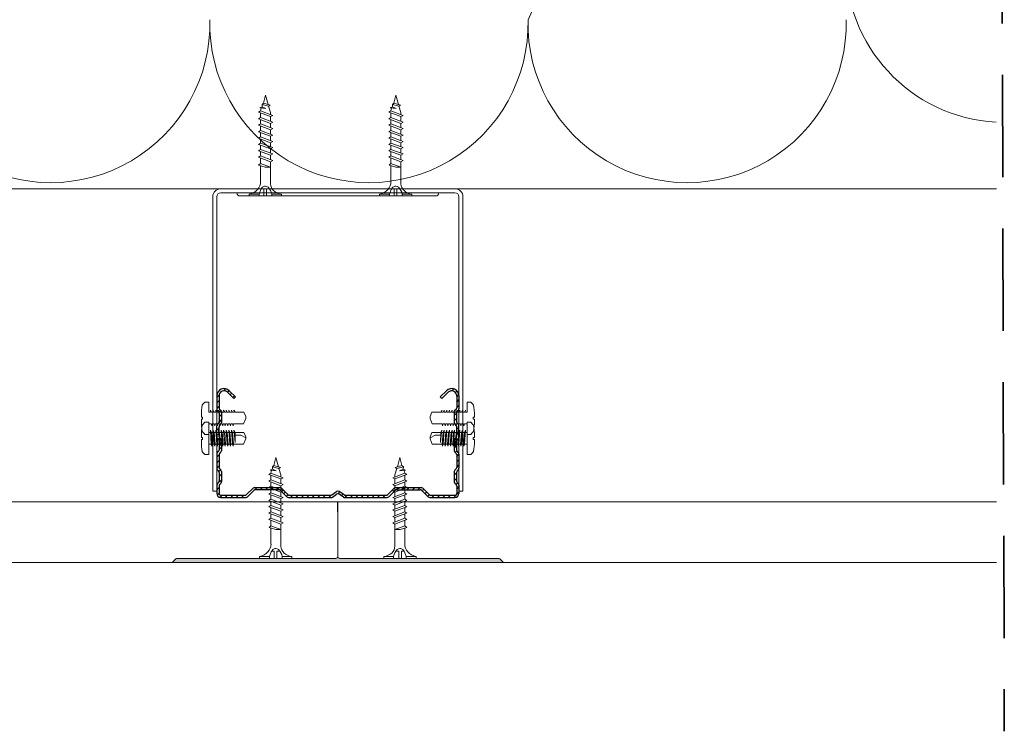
# Model space of a CAD drawing. Header units: millimetres. Extents: x 5545 to 136433, y -146986 to -36607.
# Tile 130 of 159: x 38881 to 38979, y -50593 to -50523. Entities that reach past the tile are written whole.
import ezdxf

# ---------------------------------------------------------------- set-up
doc = ezdxf.new("R2010")
doc.units = ezdxf.units.MM
doc.header["$LTSCALE"] = 8
doc.linetypes.add('ACAD_ISO02W100', pattern=[15, 12, -3])
doc.linetypes.add('VERDECKT', pattern=[9.525, 6.35, -3.175])
for name, color, linetype, lineweight in [('_RIGIPS AKCESORIA', 7, 'Continuous', 5), ('_RIGIPS G-K', 7, 'Continuous', 15), ('_Rigips_Akcesoria', 7, 'Continuous', 5), ('Cieńka', 7, 'Continuous', 9), ('Przerywana', 7, 'ACAD_ISO02W100', 5), ('Rigips_uchwyt ES', 7, 'Continuous', 9), ('SZRAF', 21, 'Continuous', 9)]:
    doc.layers.add(name, color=color, linetype=linetype, lineweight=lineweight)

msp = doc.modelspace()

# ---------------------------------------------------------------- hatches: boundary and pattern name
h = msp.add_hatch()
h.set_pattern_fill('ANSI31', color=250, scale=0.12, style=0)
h.set_pattern_definition([(45, (38695.18812, -50843.62732), (-0.2694077, 0.2694077), [])])
h.paths.add_polyline_path([(38912.338, -50569.828, -0.302776), (38912.582, -50569.828), (38913.005, -50570.11, 0.148069), (38913.127, -50570.147), (38917.355, -50570.147, 0.198912), (38917.511, -50570.082), (38918.142, -50569.451, -0.198912), (38918.298, -50569.387), (38920.623, -50569.387, -0.198912), (38920.779, -50569.451), (38921.41, -50570.082, 0.198912), (38921.566, -50570.147), (38924.06, -50570.147, 0.414214), (38924.46, -50569.747), (38924.46, -50568.933, 0.198912), (38924.396, -50568.777), (38924.285, -50568.666, -0.198912), (38924.22, -50568.511), (38924.22, -50567.678, -0.198912), (38924.285, -50567.522), (38924.396, -50567.411, 0.198912), (38924.46, -50567.256), (38924.46, -50565.838, 0.198912), (38924.396, -50565.682), (38924.285, -50565.571, -0.198912), (38924.22, -50565.416), (38924.22, -50564.583, -0.198912), (38924.285, -50564.427), (38924.396, -50564.316, 0.198912), (38924.46, -50564.16), (38924.46, -50563.038, 0.198912), (38924.396, -50562.882), (38924.285, -50562.771, -0.198912), (38924.22, -50562.616), (38924.22, -50561.783, -0.198912), (38924.285, -50561.627), (38924.396, -50561.516, 0.198912), (38924.46, -50561.36), (38924.46, -50560.069, 0.666128), (38923.234, -50559.557), (38922.607, -50560.177), (38922.762, -50560.333), (38923.389, -50559.713, -0.666128), (38924.24, -50560.069), (38924.24, -50561.269, -0.198912), (38924.176, -50561.425), (38924.065, -50561.536, 0.198912), (38924, -50561.692), (38924, -50562.707, 0.198912), (38924.065, -50562.862), (38924.176, -50562.973, -0.198912), (38924.24, -50563.129), (38924.24, -50564.069, -0.198912), (38924.176, -50564.225), (38924.065, -50564.336, 0.198912), (38924, -50564.492), (38924, -50565.507, 0.198912), (38924.065, -50565.662), (38924.176, -50565.773, -0.198912), (38924.24, -50565.929), (38924.24, -50567.164, -0.198912), (38924.176, -50567.32), (38924.065, -50567.431, 0.198912), (38924, -50567.587), (38924, -50568.602, 0.198912), (38924.065, -50568.757), (38924.176, -50568.868, -0.198912), (38924.24, -50569.024), (38924.24, -50569.747, -0.414214), (38924.06, -50569.927), (38921.657, -50569.927, -0.198912), (38921.501, -50569.862), (38920.87, -50569.231, 0.198912), (38920.714, -50569.167), (38918.206, -50569.167, 0.198912), (38918.051, -50569.231), (38917.42, -50569.862, -0.198912), (38917.264, -50569.927), (38913.194, -50569.927, -0.148069), (38913.072, -50569.89), (38912.582, -50569.564, 0.302776), (38912.338, -50569.564), (38911.849, -50569.89, -0.148069), (38911.727, -50569.927), (38907.657, -50569.927, -0.198912), (38907.501, -50569.862), (38906.87, -50569.231, 0.198912), (38906.714, -50569.167), (38904.206, -50569.167, 0.198912), (38904.051, -50569.231), (38903.42, -50569.862, -0.198912), (38903.264, -50569.927), (38900.86, -50569.927, -0.414214), (38900.68, -50569.747), (38900.68, -50569.024, -0.198912), (38900.745, -50568.868), (38900.856, -50568.757, 0.198912), (38900.92, -50568.602), (38900.92, -50567.587, 0.198912), (38900.856, -50567.431), (38900.745, -50567.32, -0.198912), (38900.68, -50567.164), (38900.68, -50565.929, -0.198912), (38900.745, -50565.773), (38900.856, -50565.662, 0.198912), (38900.92, -50565.507), (38900.92, -50564.492, 0.198912), (38900.856, -50564.336), (38900.745, -50564.225, -0.198912), (38900.68, -50564.069), (38900.68, -50563.129, -0.198912), (38900.745, -50562.973), (38900.856, -50562.862, 0.198912), (38900.92, -50562.707), (38900.92, -50561.692, 0.198912), (38900.856, -50561.536), (38900.745, -50561.425, -0.198912), (38900.68, -50561.269), (38900.68, -50560.069, -0.666128), (38901.532, -50559.713), (38902.159, -50560.333), (38902.314, -50560.177), (38901.687, -50559.557, 0.666128), (38900.46, -50560.069), (38900.46, -50561.36, 0.198912), (38900.525, -50561.516), (38900.636, -50561.627, -0.198912), (38900.7, -50561.783), (38900.7, -50562.616, -0.198912), (38900.636, -50562.771), (38900.525, -50562.882, 0.198912), (38900.46, -50563.038), (38900.46, -50564.16, 0.198912), (38900.525, -50564.316), (38900.636, -50564.427, -0.198912), (38900.7, -50564.583), (38900.7, -50565.416, -0.198912), (38900.636, -50565.571), (38900.525, -50565.682, 0.198912), (38900.46, -50565.838), (38900.46, -50567.256, 0.198912), (38900.525, -50567.411), (38900.636, -50567.522, -0.198912), (38900.7, -50567.678), (38900.7, -50568.511, -0.198912), (38900.636, -50568.666), (38900.525, -50568.777, 0.198912), (38900.46, -50568.933), (38900.46, -50569.747, 0.414214), (38900.86, -50570.147), (38903.355, -50570.147, 0.198912), (38903.511, -50570.082), (38904.142, -50569.451, -0.198912), (38904.298, -50569.387), (38906.623, -50569.387, -0.198912), (38906.779, -50569.451), (38907.41, -50570.082, 0.198912), (38907.566, -50570.147), (38911.794, -50570.147, 0.148069), (38911.916, -50570.11)])
at = {"layer": '_RIGIPS G-K'}
h = msp.add_hatch(dxfattribs=at)
h.set_pattern_fill('AR-SAND', color=250, scale=0.008, angle=360, style=0)
h.set_pattern_definition([(37.5, (25470.08626, -32713.18332), (-0.0128002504, 0.39153059), [0, -0.308864, 0, -0.34544, 0, -0.3302]), (7.5, (25470.08626, -32713.1833), (0.359618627, 0.57346008), [0, -0.166624, 0, -0.278384, 0, -0.10668]), (327.5, (25469.83632, -32713.18332), (0.632793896, 0.001149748), [0, -0.1016, 0, -0.36576, 0, -0.47752]), (317.5, (25469.8363, -32713.1833), (0.610845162, 0.178343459), [0, -0.0508, 0, -0.239776, 0, -0.27432])])
h.paths.add_polyline_path([(38928.802, -50576.528, 0.198912), (38928.943, -50576.587), (38895.978, -50576.587, 0.198912), (38896.119, -50576.528), (38896.402, -50576.245, -0.198912), (38896.543, -50576.187), (38912.26, -50576.187, 0.414214), (38912.46, -50575.987, 0.414214), (38912.66, -50576.187), (38928.378, -50576.187, -0.198912), (38928.519, -50576.245)])

# ---------------------------------------------------------------- linework, layer by layer
at = {"color": 250}
for p, q in [((38901.532, -50559.713), (38902.159, -50560.333)), ((38901.687, -50559.557), (38902.314, -50560.177)), ((38923.234, -50559.557), (38922.607, -50560.177)), ((38923.389, -50559.713), (38922.762, -50560.333)), ((38900.46, -50560.069), (38900.46, -50561.36)), ((38900.68, -50560.069), (38900.68, -50561.269)), ((38902.159, -50560.333), (38902.314, -50560.177)), ((38922.762, -50560.333), (38922.607, -50560.177)), ((38924.24, -50560.069), (38924.24, -50561.269)), ((38924.46, -50560.069), (38924.46, -50561.36)), ((38900.525, -50561.516), (38900.636, -50561.627)), ((38900.7, -50561.783), (38900.7, -50562.616)), ((38900.745, -50561.425), (38900.856, -50561.536)), ((38900.92, -50561.692), (38900.92, -50562.707)), ((38924, -50561.692), (38924, -50562.707)), ((38924.176, -50561.425), (38924.065, -50561.536)), ((38924.22, -50561.783), (38924.22, -50562.616)), ((38924.396, -50561.516), (38924.285, -50561.627)), ((38900.525, -50562.882), (38900.636, -50562.771)), ((38900.745, -50562.973), (38900.856, -50562.862)), ((38924.176, -50562.973), (38924.065, -50562.862)), ((38924.396, -50562.882), (38924.285, -50562.771)), ((38900.46, -50564.16), (38900.46, -50563.038)), ((38900.68, -50564.069), (38900.68, -50563.129)), ((38924.24, -50564.069), (38924.24, -50563.129)), ((38924.46, -50564.16), (38924.46, -50563.038)), ((38900.525, -50564.316), (38900.636, -50564.427)), ((38900.7, -50564.583), (38900.7, -50565.416)), ((38900.745, -50564.225), (38900.856, -50564.336)), ((38900.92, -50564.492), (38900.92, -50565.507)), ((38924, -50564.492), (38924, -50565.507)), ((38924.176, -50564.225), (38924.065, -50564.336)), ((38924.22, -50564.583), (38924.22, -50565.416)), ((38924.396, -50564.316), (38924.285, -50564.427)), ((38900.46, -50565.838), (38900.46, -50567.256)), ((38900.525, -50565.682), (38900.636, -50565.571)), ((38900.745, -50565.773), (38900.856, -50565.662)), ((38924.176, -50565.773), (38924.065, -50565.662)), ((38924.396, -50565.682), (38924.285, -50565.571)), ((38924.46, -50565.838), (38924.46, -50567.256)), ((38900.68, -50565.929), (38900.68, -50567.164)), ((38924.24, -50565.929), (38924.24, -50567.164)), ((38900.525, -50567.411), (38900.636, -50567.522)), ((38900.7, -50567.678), (38900.7, -50568.511)), ((38900.745, -50567.32), (38900.856, -50567.431)), ((38900.92, -50567.587), (38900.92, -50568.602)), ((38924, -50567.587), (38924, -50568.602)), ((38924.176, -50567.32), (38924.065, -50567.431)), ((38924.22, -50567.678), (38924.22, -50568.511)), ((38924.396, -50567.411), (38924.285, -50567.522)), ((38900.525, -50568.777), (38900.636, -50568.666)), ((38900.745, -50568.868), (38900.856, -50568.757)), ((38924.176, -50568.868), (38924.065, -50568.757)), ((38924.396, -50568.777), (38924.285, -50568.666)), ((38900.46, -50568.933), (38900.46, -50569.747)), ((38900.68, -50569.024), (38900.68, -50569.747)), ((38903.42, -50569.862), (38904.051, -50569.231)), ((38903.511, -50570.082), (38904.142, -50569.451)), ((38904.206, -50569.167), (38906.714, -50569.167)), ((38906.623, -50569.387), (38904.298, -50569.387)), ((38907.41, -50570.082), (38906.779, -50569.451)), ((38907.501, -50569.862), (38906.87, -50569.231)), ((38911.849, -50569.89), (38912.338, -50569.564)), ((38913.072, -50569.89), (38912.582, -50569.564)), ((38917.42, -50569.862), (38918.051, -50569.231)), ((38917.511, -50570.082), (38918.142, -50569.451)), ((38918.206, -50569.167), (38920.714, -50569.167)), ((38918.298, -50569.387), (38920.623, -50569.387)), ((38921.41, -50570.082), (38920.779, -50569.451)), ((38921.501, -50569.862), (38920.87, -50569.231)), ((38924.24, -50569.024), (38924.24, -50569.747)), ((38924.46, -50568.933), (38924.46, -50569.747)), ((38900.86, -50569.927), (38903.264, -50569.927)), ((38900.86, -50570.147), (38903.355, -50570.147)), ((38907.566, -50570.147), (38911.794, -50570.147)), ((38907.657, -50569.927), (38911.727, -50569.927)), ((38911.916, -50570.11), (38912.338, -50569.828)), ((38912.46, -50571.587), (38912.46, -50570.587)), ((38913.005, -50570.11), (38912.582, -50569.828)), ((38913.127, -50570.147), (38917.355, -50570.147)), ((38913.194, -50569.927), (38917.264, -50569.927)), ((38921.566, -50570.147), (38924.06, -50570.147)), ((38921.657, -50569.927), (38924.06, -50569.927))]:
    msp.add_line(p, q, dxfattribs=at)
for centre, radius, start, end in [((38901.18, -50560.069), 0.72, 45.32514, 180), ((38901.18, -50560.069), 0.5, 45.32514, 180), ((38923.74, -50560.069), 0.72, 0, 134.67486), ((38923.74, -50560.069), 0.5, 0, 134.67486), ((38900.68, -50561.36), 0.22, 180, 225), ((38900.48, -50561.783), 0.22, 0, 45), ((38900.9, -50561.269), 0.22, 180, 225), ((38900.7, -50561.692), 0.22, 0, 45), ((38924.22, -50561.692), 0.22, 135, 180), ((38924.02, -50561.269), 0.22, 315, 0), ((38924.44, -50561.783), 0.22, 135, 180), ((38924.24, -50561.36), 0.22, 315, 0), ((38900.68, -50563.038), 0.22, 135, 180), ((38900.48, -50562.616), 0.22, 315, 0), ((38900.9, -50563.129), 0.22, 135, 180), ((38900.7, -50562.707), 0.22, 315, 0), ((38924.22, -50562.707), 0.22, 180, 225), ((38924.02, -50563.129), 0.22, 0, 45), ((38924.44, -50562.616), 0.22, 180, 225), ((38924.24, -50563.038), 0.22, 0, 45), ((38900.68, -50564.16), 0.22, 180, 225), ((38900.48, -50564.583), 0.22, 0, 45), ((38900.9, -50564.069), 0.22, 180, 225), ((38900.7, -50564.492), 0.22, 0, 45), ((38924.22, -50564.492), 0.22, 135, 180), ((38924.02, -50564.069), 0.22, 315, 0), ((38924.44, -50564.583), 0.22, 135, 180), ((38924.24, -50564.16), 0.22, 315, 0), ((38900.68, -50565.838), 0.22, 135, 180), ((38900.48, -50565.416), 0.22, 315, 0), ((38900.9, -50565.929), 0.22, 135, 180), ((38900.7, -50565.507), 0.22, 315, 0), ((38924.22, -50565.507), 0.22, 180, 225), ((38924.02, -50565.929), 0.22, 0, 45), ((38924.44, -50565.416), 0.22, 180, 225), ((38924.24, -50565.838), 0.22, 0, 45), ((38900.68, -50567.256), 0.22, 180, 225), ((38900.48, -50567.678), 0.22, 0, 45), ((38900.9, -50567.164), 0.22, 180, 225), ((38900.7, -50567.587), 0.22, 0, 45), ((38924.22, -50567.587), 0.22, 135, 180), ((38924.02, -50567.164), 0.22, 315, 0), ((38924.44, -50567.678), 0.22, 135, 180), ((38924.24, -50567.256), 0.22, 315, 0), ((38900.68, -50568.933), 0.22, 135, 180), ((38900.48, -50568.511), 0.22, 315, 0), ((38900.7, -50568.602), 0.22, 315, 0), ((38924.22, -50568.602), 0.22, 180, 225), ((38924.44, -50568.511), 0.22, 180, 225), ((38924.24, -50568.933), 0.22, 0, 45), ((38900.86, -50569.747), 0.4, 180, 270), ((38900.9, -50569.024), 0.22, 135, 180), ((38900.86, -50569.747), 0.18, 180, 270), ((38904.206, -50569.387), 0.22, 90, 135), ((38904.298, -50569.607), 0.22, 90, 135), ((38906.623, -50569.607), 0.22, 45, 90), ((38906.714, -50569.387), 0.22, 45, 90), ((38912.46, -50569.747), 0.22, 56.30993, 123.69007), ((38912.46, -50570.011), 0.22, 56.30993, 123.69007), ((38918.206, -50569.387), 0.22, 90, 135), ((38918.298, -50569.607), 0.22, 90, 135), ((38920.623, -50569.607), 0.22, 45, 90), ((38920.714, -50569.387), 0.22, 45, 90), ((38924.06, -50569.747), 0.4, 270, 0), ((38924.06, -50569.747), 0.4, 270, 0), ((38924.06, -50569.747), 0.18, 270, 0), ((38924.02, -50569.024), 0.22, 0, 45), ((38903.264, -50569.707), 0.22, 270, 315), ((38903.355, -50569.927), 0.22, 270, 315), ((38907.566, -50569.927), 0.22, 225, 270), ((38907.657, -50569.707), 0.22, 225, 270), ((38911.727, -50569.707), 0.22, 270, 303.69007), ((38911.794, -50569.927), 0.22, 270, 303.69007), ((38913.127, -50569.927), 0.22, 236.30993, 270), ((38913.194, -50569.707), 0.22, 236.30993, 270), ((38917.264, -50569.707), 0.22, 270, 315), ((38917.355, -50569.927), 0.22, 270, 315), ((38921.566, -50569.927), 0.22, 225, 270), ((38921.657, -50569.707), 0.22, 225, 270)]:
    msp.add_arc(centre, radius, start, end, dxfattribs=at)
at = {"layer": '_RIGIPS AKCESORIA', "color": 250}
for p, q in [((38905.294, -50530.247), (38905.08, -50531.034)), ((38905.536, -50531.163), (38905.294, -50530.247)), ((38918.217, -50530.247), (38918.004, -50531.034)), ((38918.46, -50531.163), (38918.217, -50530.247)), ((38904.957, -50531.39), (38904.727, -50531.508)), ((38904.727, -50531.508), (38905.31, -50531.578)), ((38904.802, -50531.789), (38904.846, -50531.522)), ((38905.08, -50531.034), (38904.941, -50531.167)), ((38904.941, -50531.167), (38905.59, -50531.334)), ((38904.941, -50531.167), (38904.957, -50531.39)), ((38905.31, -50531.578), (38904.957, -50531.39)), ((38905.746, -50531.222), (38905.08, -50531.034)), ((38905.59, -50531.334), (38905.746, -50531.222)), ((38905.782, -50531.968), (38905.59, -50531.334)), ((38917.88, -50531.39), (38917.65, -50531.508)), ((38917.65, -50531.508), (38918.234, -50531.578)), ((38917.725, -50531.789), (38917.769, -50531.522)), ((38918.004, -50531.034), (38917.864, -50531.167)), ((38917.864, -50531.167), (38918.513, -50531.334)), ((38917.864, -50531.167), (38917.88, -50531.39)), ((38918.234, -50531.578), (38917.88, -50531.39)), ((38918.669, -50531.222), (38918.004, -50531.034)), ((38918.513, -50531.334), (38918.669, -50531.222)), ((38918.706, -50531.968), (38918.513, -50531.334)), ((38904.802, -50531.789), (38904.599, -50531.92)), ((38904.599, -50531.92), (38905.782, -50532.374)), ((38904.802, -50532.465), (38904.599, -50532.596)), ((38904.599, -50532.596), (38905.782, -50533.05)), ((38905.998, -50532.247), (38904.802, -50531.789)), ((38904.802, -50532.465), (38904.802, -50531.997)), ((38905.998, -50532.923), (38904.802, -50532.465)), ((38904.802, -50532.673), (38904.802, -50533.095)), ((38905.782, -50532.164), (38905.782, -50531.968)), ((38905.782, -50532.374), (38905.998, -50532.247)), ((38905.782, -50532.84), (38905.782, -50532.374)), ((38917.725, -50531.789), (38917.522, -50531.92)), ((38917.522, -50531.92), (38918.706, -50532.374)), ((38917.725, -50532.465), (38917.522, -50532.596)), ((38917.522, -50532.596), (38918.706, -50533.05)), ((38918.921, -50532.247), (38917.725, -50531.789)), ((38917.725, -50532.465), (38917.725, -50531.997)), ((38918.921, -50532.923), (38917.725, -50532.465)), ((38917.725, -50532.673), (38917.725, -50533.095)), ((38918.706, -50532.164), (38918.706, -50531.968)), ((38918.706, -50532.374), (38918.921, -50532.247)), ((38918.706, -50532.84), (38918.706, -50532.374)), ((38904.802, -50533.095), (38904.599, -50533.226)), ((38904.599, -50533.226), (38905.782, -50533.68)), ((38905.998, -50533.553), (38904.802, -50533.095)), ((38904.802, -50533.303), (38904.802, -50533.741)), ((38905.782, -50533.05), (38905.998, -50532.923)), ((38905.782, -50533.47), (38905.782, -50533.05)), ((38905.782, -50533.68), (38905.998, -50533.553)), ((38905.782, -50534.117), (38905.782, -50533.68)), ((38917.725, -50533.095), (38917.522, -50533.226)), ((38917.522, -50533.226), (38918.706, -50533.68)), ((38918.921, -50533.553), (38917.725, -50533.095)), ((38917.725, -50533.303), (38917.725, -50533.741)), ((38918.706, -50533.05), (38918.921, -50532.923)), ((38918.706, -50533.47), (38918.706, -50533.05)), ((38918.706, -50533.68), (38918.921, -50533.553)), ((38918.706, -50534.117), (38918.706, -50533.68)), ((38904.802, -50533.741), (38904.599, -50533.872)), ((38904.599, -50533.872), (38905.782, -50534.326)), ((38904.802, -50534.379), (38904.599, -50534.51)), ((38904.599, -50534.51), (38905.782, -50534.964)), ((38905.998, -50534.199), (38904.802, -50533.741)), ((38904.802, -50533.95), (38904.802, -50534.379)), ((38905.998, -50534.837), (38904.802, -50534.379)), ((38904.802, -50534.588), (38904.802, -50534.993)), ((38905.782, -50534.326), (38905.998, -50534.199)), ((38905.782, -50534.755), (38905.782, -50534.326)), ((38917.725, -50533.741), (38917.522, -50533.872)), ((38917.522, -50533.872), (38918.706, -50534.326)), ((38917.725, -50534.379), (38917.522, -50534.51)), ((38917.522, -50534.51), (38918.706, -50534.964)), ((38918.921, -50534.199), (38917.725, -50533.741)), ((38917.725, -50533.95), (38917.725, -50534.379)), ((38918.921, -50534.837), (38917.725, -50534.379)), ((38917.725, -50534.588), (38917.725, -50534.993)), ((38918.706, -50534.326), (38918.921, -50534.199)), ((38918.706, -50534.755), (38918.706, -50534.326)), ((38904.802, -50534.993), (38904.599, -50535.123)), ((38904.599, -50535.123), (38905.782, -50535.578)), ((38904.802, -50535.623), (38904.599, -50535.753)), ((38905.998, -50535.451), (38904.802, -50534.993)), ((38904.802, -50535.201), (38904.802, -50535.623)), ((38905.998, -50536.081), (38904.802, -50535.623)), ((38905.782, -50534.964), (38905.998, -50534.837)), ((38905.782, -50535.368), (38905.782, -50534.964)), ((38905.782, -50535.578), (38905.998, -50535.451)), ((38905.782, -50535.998), (38905.782, -50535.578)), ((38917.725, -50534.993), (38917.522, -50535.123)), ((38917.522, -50535.123), (38918.706, -50535.578)), ((38917.725, -50535.623), (38917.522, -50535.753)), ((38918.921, -50535.451), (38917.725, -50534.993)), ((38917.725, -50535.201), (38917.725, -50535.623)), ((38918.921, -50536.081), (38917.725, -50535.623)), ((38918.706, -50534.964), (38918.921, -50534.837)), ((38918.706, -50535.368), (38918.706, -50534.964)), ((38918.706, -50535.578), (38918.921, -50535.451)), ((38918.706, -50535.998), (38918.706, -50535.578)), ((38904.599, -50535.753), (38905.782, -50536.207)), ((38904.802, -50536.273), (38904.599, -50536.404)), ((38904.599, -50536.404), (38905.782, -50536.858)), ((38904.802, -50535.831), (38904.802, -50536.273)), ((38905.998, -50536.731), (38904.802, -50536.273)), ((38904.802, -50536.481), (38904.802, -50537.033)), ((38905.782, -50536.207), (38905.998, -50536.081)), ((38905.782, -50536.649), (38905.782, -50536.207)), ((38917.522, -50535.753), (38918.706, -50536.207)), ((38917.725, -50536.273), (38917.522, -50536.404)), ((38917.522, -50536.404), (38918.706, -50536.858)), ((38917.725, -50535.831), (38917.725, -50536.273)), ((38918.921, -50536.731), (38917.725, -50536.273)), ((38917.725, -50536.481), (38917.725, -50537.033)), ((38918.706, -50536.207), (38918.921, -50536.081)), ((38918.706, -50536.649), (38918.706, -50536.207)), ((38904.61, -50537.187), (38904.802, -50537.033)), ((38905.27, -50537.4), (38904.61, -50537.187)), ((38904.802, -50537.033), (38905.782, -50537.4)), ((38904.802, -50537.249), (38904.802, -50538.828)), ((38905.782, -50537.4), (38905.27, -50537.4)), ((38905.782, -50536.858), (38905.998, -50536.731)), ((38905.782, -50539.04), (38905.782, -50536.858)), ((38917.533, -50537.187), (38917.725, -50537.033)), ((38918.193, -50537.4), (38917.533, -50537.187)), ((38917.725, -50537.033), (38918.706, -50537.4)), ((38917.725, -50537.249), (38917.725, -50538.828)), ((38918.706, -50537.4), (38918.193, -50537.4)), ((38918.706, -50536.858), (38918.921, -50536.731)), ((38918.706, -50539.04), (38918.706, -50536.858)), ((38905.129, -50539.539), (38904.867, -50539.539)), ((38905.129, -50540.247), (38905.129, -50539.539)), ((38905.396, -50540.247), (38905.396, -50539.539)), ((38905.396, -50539.539), (38905.677, -50539.539)), ((38918.052, -50539.539), (38917.79, -50539.539)), ((38918.052, -50540.247), (38918.052, -50539.539)), ((38918.319, -50540.247), (38918.319, -50539.539)), ((38918.319, -50539.539), (38918.6, -50539.539)), ((38903.663, -50540.247), (38903.663, -50540.061)), ((38903.663, -50540.061), (38904.651, -50540.061)), ((38903.663, -50540.247), (38906.863, -50540.247)), ((38904.651, -50540.061), (38904.651, -50540.247)), ((38906.863, -50540.061), (38905.91, -50540.061)), ((38905.91, -50540.061), (38905.91, -50540.247)), ((38906.863, -50540.247), (38906.863, -50540.061)), ((38916.586, -50540.247), (38916.586, -50540.061)), ((38916.586, -50540.061), (38917.575, -50540.061)), ((38916.586, -50540.247), (38919.786, -50540.247)), ((38917.575, -50540.061), (38917.575, -50540.247)), ((38919.786, -50540.061), (38918.833, -50540.061)), ((38918.833, -50540.061), (38918.833, -50540.247)), ((38919.786, -50540.247), (38919.786, -50540.061)), ((38906.325, -50566.187), (38906.111, -50566.974)), ((38906.567, -50567.103), (38906.325, -50566.187)), ((38918.354, -50567.103), (38918.596, -50566.187)), ((38918.596, -50566.187), (38918.81, -50566.974)), ((38905.832, -50567.729), (38905.63, -50567.86)), ((38905.63, -50567.86), (38906.813, -50568.314)), ((38905.988, -50567.33), (38905.758, -50567.448)), ((38905.758, -50567.448), (38906.341, -50567.518)), ((38905.832, -50567.729), (38905.877, -50567.462)), ((38907.028, -50568.187), (38905.832, -50567.729)), ((38906.111, -50566.974), (38905.971, -50567.107)), ((38905.971, -50567.107), (38906.62, -50567.274)), ((38905.971, -50567.107), (38905.988, -50567.33)), ((38906.341, -50567.518), (38905.988, -50567.33)), ((38906.777, -50567.162), (38906.111, -50566.974)), ((38906.62, -50567.274), (38906.777, -50567.162)), ((38906.813, -50567.908), (38906.62, -50567.274)), ((38917.892, -50568.187), (38919.088, -50567.729)), ((38918.108, -50567.908), (38918.3, -50567.274)), ((38919.291, -50567.86), (38918.108, -50568.314)), ((38918.144, -50567.162), (38918.81, -50566.974)), ((38918.3, -50567.274), (38918.144, -50567.162)), ((38918.949, -50567.107), (38918.3, -50567.274)), ((38918.58, -50567.518), (38918.933, -50567.33)), ((38919.163, -50567.448), (38918.58, -50567.518)), ((38918.81, -50566.974), (38918.949, -50567.107)), ((38918.949, -50567.107), (38918.933, -50567.33)), ((38918.933, -50567.33), (38919.163, -50567.448)), ((38919.088, -50567.729), (38919.044, -50567.462)), ((38919.088, -50567.729), (38919.291, -50567.86)), ((38905.832, -50568.405), (38905.63, -50568.536)), ((38905.63, -50568.536), (38906.813, -50568.99)), ((38905.832, -50568.405), (38905.832, -50567.937)), ((38907.028, -50568.863), (38905.832, -50568.405)), ((38905.832, -50568.613), (38905.832, -50569.035)), ((38906.813, -50568.104), (38906.813, -50567.908)), ((38906.813, -50568.314), (38907.028, -50568.187)), ((38906.813, -50568.78), (38906.813, -50568.314)), ((38918.108, -50568.314), (38917.892, -50568.187)), ((38917.892, -50568.863), (38919.088, -50568.405)), ((38918.108, -50568.104), (38918.108, -50567.908)), ((38918.108, -50568.78), (38918.108, -50568.314)), ((38919.291, -50568.536), (38918.108, -50568.99)), ((38919.088, -50568.405), (38919.088, -50567.937)), ((38919.088, -50568.405), (38919.291, -50568.536)), ((38919.088, -50568.613), (38919.088, -50569.035)), ((38905.832, -50569.035), (38905.63, -50569.166)), ((38905.63, -50569.166), (38906.813, -50569.62)), ((38905.832, -50569.681), (38905.63, -50569.812)), ((38905.63, -50569.812), (38906.813, -50570.266)), ((38907.028, -50569.493), (38905.832, -50569.035)), ((38905.832, -50569.243), (38905.832, -50569.681)), ((38907.028, -50570.139), (38905.832, -50569.681)), ((38906.813, -50568.99), (38907.028, -50568.863)), ((38906.813, -50569.41), (38906.813, -50568.99)), ((38906.813, -50569.62), (38907.028, -50569.493)), ((38906.813, -50570.057), (38906.813, -50569.62)), ((38918.108, -50568.99), (38917.892, -50568.863)), ((38917.892, -50569.493), (38919.088, -50569.035)), ((38918.108, -50569.62), (38917.892, -50569.493)), ((38917.892, -50570.139), (38919.088, -50569.681)), ((38918.108, -50569.41), (38918.108, -50568.99)), ((38919.291, -50569.166), (38918.108, -50569.62)), ((38918.108, -50570.057), (38918.108, -50569.62)), ((38919.291, -50569.812), (38918.108, -50570.266)), ((38919.088, -50569.035), (38919.291, -50569.166)), ((38919.088, -50569.243), (38919.088, -50569.681)), ((38919.088, -50569.681), (38919.291, -50569.812)), ((38905.832, -50570.319), (38905.63, -50570.45)), ((38905.63, -50570.45), (38906.813, -50570.904)), ((38905.832, -50569.89), (38905.832, -50570.319)), ((38907.028, -50570.777), (38905.832, -50570.319)), ((38905.832, -50570.528), (38905.832, -50570.933)), ((38906.813, -50570.266), (38907.028, -50570.139)), ((38906.813, -50570.695), (38906.813, -50570.266)), ((38906.813, -50570.904), (38907.028, -50570.777)), ((38918.108, -50570.266), (38917.892, -50570.139)), ((38917.892, -50570.777), (38919.088, -50570.319)), ((38918.108, -50570.904), (38917.892, -50570.777)), ((38918.108, -50570.695), (38918.108, -50570.266)), ((38919.291, -50570.45), (38918.108, -50570.904)), ((38919.088, -50569.89), (38919.088, -50570.319)), ((38919.088, -50570.319), (38919.291, -50570.45)), ((38919.088, -50570.528), (38919.088, -50570.933)), ((38905.832, -50570.933), (38905.63, -50571.063)), ((38905.63, -50571.063), (38906.813, -50571.518)), ((38905.832, -50571.563), (38905.63, -50571.693)), ((38905.63, -50571.693), (38906.813, -50572.147)), ((38907.028, -50571.391), (38905.832, -50570.933)), ((38905.832, -50571.141), (38905.832, -50571.563)), ((38907.028, -50572.021), (38905.832, -50571.563)), ((38905.832, -50571.771), (38905.832, -50572.213)), ((38906.813, -50571.308), (38906.813, -50570.904)), ((38906.813, -50571.518), (38907.028, -50571.391)), ((38906.813, -50571.938), (38906.813, -50571.518)), ((38917.892, -50571.391), (38919.088, -50570.933)), ((38918.108, -50571.518), (38917.892, -50571.391)), ((38917.892, -50572.021), (38919.088, -50571.563)), ((38918.108, -50571.308), (38918.108, -50570.904)), ((38919.291, -50571.063), (38918.108, -50571.518)), ((38918.108, -50571.938), (38918.108, -50571.518)), ((38919.291, -50571.693), (38918.108, -50572.147)), ((38919.088, -50570.933), (38919.291, -50571.063)), ((38919.088, -50571.141), (38919.088, -50571.563)), ((38919.088, -50571.563), (38919.291, -50571.693)), ((38919.088, -50571.771), (38919.088, -50572.213)), ((38905.832, -50572.213), (38905.63, -50572.344)), ((38905.63, -50572.344), (38906.813, -50572.798)), ((38907.028, -50572.671), (38905.832, -50572.213)), ((38905.832, -50572.421), (38905.832, -50572.973)), ((38906.813, -50572.147), (38907.028, -50572.021)), ((38906.813, -50572.589), (38906.813, -50572.147)), ((38906.813, -50572.798), (38907.028, -50572.671)), ((38918.108, -50572.147), (38917.892, -50572.021)), ((38917.892, -50572.671), (38919.088, -50572.213)), ((38918.108, -50572.798), (38917.892, -50572.671)), ((38918.108, -50572.589), (38918.108, -50572.147)), ((38919.291, -50572.344), (38918.108, -50572.798)), ((38919.088, -50572.213), (38919.291, -50572.344)), ((38919.088, -50572.421), (38919.088, -50572.973)), ((38905.641, -50573.127), (38905.832, -50572.973)), ((38906.301, -50573.34), (38905.641, -50573.127)), ((38905.832, -50572.973), (38906.813, -50573.34)), ((38905.832, -50573.189), (38905.832, -50574.768)), ((38906.813, -50573.34), (38906.301, -50573.34)), ((38906.813, -50574.98), (38906.813, -50572.798)), ((38918.108, -50574.98), (38918.108, -50572.798)), ((38919.088, -50572.973), (38918.108, -50573.34)), ((38918.108, -50573.34), (38918.62, -50573.34)), ((38918.62, -50573.34), (38919.28, -50573.127)), ((38919.28, -50573.127), (38919.088, -50572.973)), ((38919.088, -50573.189), (38919.088, -50574.768)), ((38906.16, -50575.479), (38905.898, -50575.479)), ((38906.16, -50576.187), (38906.16, -50575.479)), ((38906.427, -50576.187), (38906.427, -50575.479)), ((38906.427, -50575.479), (38906.708, -50575.479)), ((38918.494, -50575.479), (38918.213, -50575.479)), ((38918.494, -50576.187), (38918.494, -50575.479)), ((38918.761, -50575.479), (38919.023, -50575.479)), ((38918.761, -50576.187), (38918.761, -50575.479)), ((38904.693, -50576.187), (38904.693, -50576.001)), ((38904.693, -50576.001), (38905.682, -50576.001)), ((38904.693, -50576.187), (38907.893, -50576.187)), ((38905.682, -50576.001), (38905.682, -50576.187)), ((38907.893, -50576.001), (38906.941, -50576.001)), ((38906.941, -50576.001), (38906.941, -50576.187)), ((38907.893, -50576.187), (38907.893, -50576.001)), ((38917.028, -50576.187), (38917.028, -50576.001)), ((38917.028, -50576.001), (38917.98, -50576.001)), ((38920.228, -50576.187), (38917.028, -50576.187)), ((38917.98, -50576.001), (38917.98, -50576.187)), ((38920.228, -50576.001), (38919.239, -50576.001)), ((38919.239, -50576.001), (38919.239, -50576.187)), ((38920.228, -50576.187), (38920.228, -50576.001))]:
    msp.add_line(p, q, dxfattribs=at)
at = {"layer": '_RIGIPS AKCESORIA', "color": 250, "extrusion": (0, 0, -1)}
for centre, major_axis, ratio, start_param, end_param in [((38903.37, -50538.899), (1.429, 0.113), 0.832181, 0.035984, 1.430787), ((38905.843, -50540.01), (1.123, 0), 0.848176, 3.475072, 3.862535), ((38905.268, -50539.582), (0.358, 0), 0.848176, 3.862535, 4.730408), ((38905.268, -50539.582), (0.358, 0), 0.848176, -1.552777, -0.720942), ((38904.356, -50540.262), (1.572, 0), 0.848176, -0.720942, -0.151112), ((38907.064, -50539.011), (1.28, 0.07), 0.826134, 1.773653, 3.180586), ((38916.293, -50538.899), (1.429, 0.113), 0.832181, 0.035984, 1.430787), ((38918.766, -50540.01), (1.123, 0), 0.848176, 3.475072, 3.862535), ((38918.191, -50539.582), (0.358, 0), 0.848176, 3.862535, 4.730408), ((38918.191, -50539.582), (0.358, 0), 0.848176, -1.552777, -0.720942), ((38917.279, -50540.262), (1.572, 0), 0.848176, -0.720942, -0.151112), ((38919.987, -50539.011), (1.28, 0.07), 0.826134, 1.773653, 3.180586), ((38910.36, -50541.338), (5.903, 0), 0.848176, 3.399396, 3.475072), ((38923.283, -50541.338), (5.903, 0), 0.848176, 3.399396, 3.475072), ((38904.401, -50574.839), (1.429, 0.113), 0.832181, 0.035984, 1.430787), ((38911.39, -50577.278), (5.903, 0), 0.848176, 3.399396, 3.475072), ((38906.874, -50575.95), (1.123, 0), 0.848176, 3.475072, 3.862535), ((38906.299, -50575.522), (0.358, 0), 0.848176, 3.862535, 4.730408), ((38906.299, -50575.522), (0.358, 0), 0.848176, -1.552777, -0.720942), ((38905.387, -50576.202), (1.572, 0), 0.848176, -0.720942, -0.151112), ((38908.095, -50574.951), (1.28, 0.07), 0.826134, 1.773653, 3.180586)]:
    msp.add_ellipse(centre, major_axis=major_axis, ratio=ratio, start_param=start_param, end_param=end_param, dxfattribs=at)
at = {"layer": '_RIGIPS AKCESORIA', "color": 250}
for centre, major_axis, ratio, start_param, end_param in [((38916.826, -50574.951), (-1.28, 0.07), 0.826134, 1.773653, 3.180586), ((38919.534, -50576.202), (-1.572, 0), 0.848176, -0.720942, -0.151112), ((38918.622, -50575.522), (-0.358, 0), 0.848176, -1.552777, -0.720942), ((38918.622, -50575.522), (-0.358, 0), 0.848176, 3.862535, 4.730408), ((38918.047, -50575.95), (-1.123, 0), 0.848176, 3.475072, 3.862535), ((38920.52, -50574.839), (-1.429, 0.113), 0.832181, 0.035984, 1.430787), ((38913.53, -50577.278), (-5.903, 0), 0.848176, 3.399396, 3.475072)]:
    msp.add_ellipse(centre, major_axis=major_axis, ratio=ratio, start_param=start_param, end_param=end_param, dxfattribs=at)
at = {"layer": '_RIGIPS G-K', "color": 250}
for p, q in [((38977.74, -50570.587), (38591.044, -50570.587)), ((38912.46, -50575.987), (38912.46, -50571.587)), ((38977.74, -50576.587), (38582.74, -50576.587)), ((38895.978, -50576.587), (38928.943, -50576.587)), ((38896.119, -50576.528), (38896.402, -50576.245)), ((38912.26, -50576.187), (38896.543, -50576.187)), ((38912.66, -50576.187), (38928.378, -50576.187)), ((38928.802, -50576.528), (38928.519, -50576.245))]:
    msp.add_line(p, q, dxfattribs=at)
for centre, start, end in [((38895.978, -50576.387), 270, 315), ((38896.543, -50576.387), 90, 135), ((38912.26, -50575.987), 270, 0), ((38912.66, -50575.987), 180, 270), ((38928.378, -50576.387), 45, 90), ((38928.943, -50576.387), 225, 270)]:
    msp.add_arc(centre, 0.2, start, end, dxfattribs=at)
at = {"layer": '_Rigips_Akcesoria', "color": 250}
for p, q in [((38899.66, -50560.691), (38899.279, -50560.691)), ((38899.66, -50561.697), (38899.66, -50560.691)), ((38925.26, -50560.691), (38925.642, -50560.691)), ((38925.26, -50561.697), (38925.26, -50560.691)), ((38899.66, -50561.697), (38899.835, -50561.697)), ((38899.921, -50561.697), (38899.82, -50561.48)), ((38899.82, -50561.48), (38899.835, -50561.697)), ((38899.921, -50561.697), (38900.121, -50561.697)), ((38900.105, -50561.48), (38900.121, -50561.697)), ((38900.206, -50561.697), (38900.105, -50561.48)), ((38900.206, -50561.697), (38900.375, -50561.697)), ((38900.461, -50561.697), (38900.36, -50561.48)), ((38900.36, -50561.48), (38900.375, -50561.697)), ((38900.461, -50561.697), (38900.643, -50561.697)), ((38900.729, -50561.697), (38900.628, -50561.48)), ((38900.628, -50561.48), (38900.643, -50561.697)), ((38900.729, -50561.697), (38900.906, -50561.697)), ((38900.992, -50561.697), (38900.891, -50561.48)), ((38900.891, -50561.48), (38900.906, -50561.697)), ((38900.992, -50561.697), (38901.157, -50561.697)), ((38901.242, -50561.697), (38901.141, -50561.48)), ((38901.141, -50561.48), (38901.157, -50561.697)), ((38901.242, -50561.697), (38901.416, -50561.697)), ((38901.501, -50561.697), (38901.4, -50561.48)), ((38901.4, -50561.48), (38901.416, -50561.697)), ((38901.501, -50561.697), (38901.67, -50561.697)), ((38901.756, -50561.697), (38901.655, -50561.48)), ((38901.655, -50561.48), (38901.67, -50561.697)), ((38901.756, -50561.697), (38901.94, -50561.697)), ((38902.026, -50561.697), (38901.925, -50561.48)), ((38901.925, -50561.48), (38901.94, -50561.697)), ((38902.026, -50561.697), (38902.187, -50561.697)), ((38902.164, -50561.48), (38902.187, -50561.697)), ((38902.265, -50561.697), (38902.164, -50561.48)), ((38902.265, -50561.697), (38903.137, -50561.697)), ((38903.329, -50562.131), (38903.137, -50561.697)), ((38921.592, -50562.131), (38921.783, -50561.697)), ((38922.656, -50561.697), (38921.783, -50561.697)), ((38922.656, -50561.697), (38922.757, -50561.48)), ((38922.757, -50561.48), (38922.734, -50561.697)), ((38922.895, -50561.697), (38922.734, -50561.697)), ((38922.895, -50561.697), (38922.996, -50561.48)), ((38922.996, -50561.48), (38922.98, -50561.697)), ((38923.165, -50561.697), (38922.98, -50561.697)), ((38923.165, -50561.697), (38923.266, -50561.48)), ((38923.266, -50561.48), (38923.251, -50561.697)), ((38923.419, -50561.697), (38923.251, -50561.697)), ((38923.419, -50561.697), (38923.52, -50561.48)), ((38923.52, -50561.48), (38923.505, -50561.697)), ((38923.678, -50561.697), (38923.505, -50561.697)), ((38923.678, -50561.697), (38923.779, -50561.48)), ((38923.779, -50561.48), (38923.764, -50561.697)), ((38923.929, -50561.697), (38923.764, -50561.697)), ((38923.929, -50561.697), (38924.03, -50561.48)), ((38924.03, -50561.48), (38924.014, -50561.697)), ((38924.192, -50561.697), (38924.014, -50561.697)), ((38924.192, -50561.697), (38924.293, -50561.48)), ((38924.293, -50561.48), (38924.278, -50561.697)), ((38924.46, -50561.697), (38924.278, -50561.697)), ((38924.46, -50561.697), (38924.561, -50561.48)), ((38924.561, -50561.48), (38924.546, -50561.697)), ((38924.714, -50561.697), (38924.546, -50561.697)), ((38924.714, -50561.697), (38924.815, -50561.48)), ((38924.815, -50561.48), (38924.8, -50561.697)), ((38925, -50561.697), (38924.8, -50561.697)), ((38925, -50561.697), (38925.101, -50561.48)), ((38925.101, -50561.48), (38925.086, -50561.697)), ((38925.26, -50561.697), (38925.086, -50561.697)), ((38898.929, -50562.019), (38898.929, -50562.187)), ((38898.929, -50562.187), (38899.042, -50562.187)), ((38898.929, -50562.395), (38899.042, -50562.395)), ((38898.929, -50562.562), (38898.929, -50562.395)), ((38899.042, -50562.395), (38899.042, -50562.187)), ((38899.66, -50562.691), (38899.279, -50562.691)), ((38899.66, -50565.891), (38899.66, -50562.691)), ((38899.66, -50563.891), (38899.66, -50562.851)), ((38899.66, -50562.851), (38899.917, -50562.851)), ((38899.917, -50562.851), (38899.978, -50563.044)), ((38899.978, -50563.044), (38900.009, -50562.851)), ((38900.009, -50562.851), (38900.202, -50562.851)), ((38900.202, -50562.851), (38900.263, -50563.044)), ((38900.263, -50563.044), (38900.294, -50562.851)), ((38900.294, -50562.851), (38900.457, -50562.851)), ((38900.457, -50562.851), (38900.518, -50563.044)), ((38900.518, -50563.044), (38900.549, -50562.851)), ((38900.549, -50562.851), (38900.724, -50562.851)), ((38900.724, -50562.851), (38900.786, -50563.044)), ((38900.786, -50563.044), (38900.817, -50562.851)), ((38900.817, -50562.851), (38900.988, -50562.851)), ((38900.988, -50562.851), (38901.049, -50563.044)), ((38901.049, -50563.044), (38901.08, -50562.851)), ((38901.08, -50562.851), (38901.238, -50562.851)), ((38901.238, -50562.851), (38901.299, -50563.044)), ((38901.299, -50563.044), (38901.33, -50562.851)), ((38901.33, -50562.851), (38901.497, -50562.851)), ((38901.497, -50562.851), (38901.559, -50563.044)), ((38901.559, -50563.044), (38901.589, -50562.851)), ((38901.589, -50562.851), (38901.751, -50562.851)), ((38901.751, -50562.851), (38901.813, -50563.044)), ((38901.813, -50563.044), (38901.843, -50562.851)), ((38901.843, -50562.851), (38902.022, -50562.851)), ((38902.022, -50562.851), (38902.083, -50563.044)), ((38902.083, -50563.044), (38902.114, -50562.851)), ((38902.114, -50562.851), (38903.117, -50562.851)), ((38903.117, -50562.851), (38903.329, -50562.322)), ((38903.329, -50562.322), (38903.329, -50562.131)), ((38921.592, -50562.322), (38921.592, -50562.131)), ((38921.804, -50562.851), (38921.592, -50562.322)), ((38922.807, -50562.851), (38921.804, -50562.851)), ((38922.838, -50563.044), (38922.807, -50562.851)), ((38922.899, -50562.851), (38922.838, -50563.044)), ((38923.077, -50562.851), (38922.899, -50562.851)), ((38923.108, -50563.044), (38923.077, -50562.851)), ((38923.17, -50562.851), (38923.108, -50563.044)), ((38923.332, -50562.851), (38923.17, -50562.851)), ((38923.362, -50563.044), (38923.332, -50562.851)), ((38923.424, -50562.851), (38923.362, -50563.044)), ((38923.591, -50562.851), (38923.424, -50562.851)), ((38923.621, -50563.044), (38923.591, -50562.851)), ((38923.683, -50562.851), (38923.621, -50563.044)), ((38923.841, -50562.851), (38923.683, -50562.851)), ((38923.872, -50563.044), (38923.841, -50562.851)), ((38923.933, -50562.851), (38923.872, -50563.044)), ((38924.104, -50562.851), (38923.933, -50562.851)), ((38924.135, -50563.044), (38924.104, -50562.851)), ((38924.196, -50562.851), (38924.135, -50563.044)), ((38924.372, -50562.851), (38924.196, -50562.851)), ((38924.403, -50563.044), (38924.372, -50562.851)), ((38924.464, -50562.851), (38924.403, -50563.044)), ((38924.627, -50562.851), (38924.464, -50562.851)), ((38924.657, -50563.044), (38924.627, -50562.851)), ((38924.719, -50562.851), (38924.657, -50563.044)), ((38924.912, -50562.851), (38924.719, -50562.851)), ((38924.943, -50563.044), (38924.912, -50562.851)), ((38925.004, -50562.851), (38924.943, -50563.044)), ((38925.26, -50562.851), (38925.004, -50562.851)), ((38925.26, -50562.691), (38925.642, -50562.691)), ((38925.26, -50565.891), (38925.26, -50562.691)), ((38925.26, -50563.891), (38925.26, -50562.851)), ((38925.992, -50562.187), (38925.878, -50562.187)), ((38925.878, -50562.395), (38925.878, -50562.187)), ((38925.992, -50562.395), (38925.878, -50562.395)), ((38925.992, -50562.019), (38925.992, -50562.187)), ((38925.992, -50562.562), (38925.992, -50562.395)), ((38899.66, -50563.891), (38899.279, -50563.891)), ((38899.66, -50563.697), (38899.835, -50563.697)), ((38899.921, -50563.697), (38899.82, -50563.48)), ((38899.82, -50563.48), (38899.917, -50564.851)), ((38900.009, -50564.851), (38899.921, -50563.697)), ((38899.921, -50563.697), (38900.121, -50563.697)), ((38900.105, -50563.48), (38900.202, -50564.851)), ((38900.206, -50563.697), (38900.105, -50563.48)), ((38900.294, -50564.851), (38900.206, -50563.697)), ((38900.206, -50563.697), (38900.375, -50563.697)), ((38900.461, -50563.697), (38900.36, -50563.48)), ((38900.36, -50563.48), (38900.457, -50564.851)), ((38900.549, -50564.851), (38900.461, -50563.697)), ((38900.461, -50563.697), (38900.643, -50563.697)), ((38900.729, -50563.697), (38900.628, -50563.48)), ((38900.628, -50563.48), (38900.724, -50564.851)), ((38900.729, -50563.697), (38900.906, -50563.697)), ((38900.817, -50564.851), (38900.729, -50563.697)), ((38900.992, -50563.697), (38900.891, -50563.48)), ((38900.891, -50563.48), (38900.988, -50564.851)), ((38901.08, -50564.851), (38900.992, -50563.697)), ((38900.992, -50563.697), (38901.157, -50563.697)), ((38901.242, -50563.697), (38901.141, -50563.48)), ((38901.141, -50563.48), (38901.238, -50564.851)), ((38901.33, -50564.851), (38901.242, -50563.697)), ((38901.242, -50563.697), (38901.416, -50563.697)), ((38901.501, -50563.697), (38901.4, -50563.48)), ((38901.4, -50563.48), (38901.497, -50564.851)), ((38901.589, -50564.851), (38901.501, -50563.697)), ((38901.501, -50563.697), (38901.67, -50563.697)), ((38901.756, -50563.697), (38901.655, -50563.48)), ((38901.655, -50563.48), (38901.751, -50564.851)), ((38901.843, -50564.851), (38901.756, -50563.697)), ((38901.756, -50563.697), (38901.94, -50563.697)), ((38902.026, -50563.697), (38901.925, -50563.48)), ((38901.925, -50563.48), (38902.022, -50564.851)), ((38902.114, -50564.851), (38902.026, -50563.697)), ((38902.026, -50563.697), (38902.187, -50563.697)), ((38902.164, -50563.48), (38902.187, -50563.697)), ((38902.265, -50563.697), (38902.164, -50563.48)), ((38902.187, -50563.697), (38902.295, -50564.701)), ((38902.265, -50563.697), (38903.137, -50563.697)), ((38902.295, -50564.701), (38902.265, -50563.697)), ((38903.329, -50564.131), (38903.137, -50563.697)), ((38921.592, -50564.131), (38921.783, -50563.697)), ((38922.656, -50563.697), (38921.783, -50563.697)), ((38922.626, -50564.701), (38922.656, -50563.697)), ((38922.734, -50563.697), (38922.626, -50564.701)), ((38922.656, -50563.697), (38922.757, -50563.48)), ((38922.757, -50563.48), (38922.734, -50563.697)), ((38922.895, -50563.697), (38922.734, -50563.697)), ((38922.807, -50564.851), (38922.895, -50563.697)), ((38922.895, -50563.697), (38922.996, -50563.48)), ((38922.996, -50563.48), (38922.899, -50564.851)), ((38923.165, -50563.697), (38922.98, -50563.697)), ((38923.077, -50564.851), (38923.165, -50563.697)), ((38923.165, -50563.697), (38923.266, -50563.48)), ((38923.266, -50563.48), (38923.17, -50564.851)), ((38923.419, -50563.697), (38923.251, -50563.697)), ((38923.332, -50564.851), (38923.419, -50563.697)), ((38923.419, -50563.697), (38923.52, -50563.48)), ((38923.52, -50563.48), (38923.424, -50564.851)), ((38923.678, -50563.697), (38923.505, -50563.697)), ((38923.591, -50564.851), (38923.678, -50563.697)), ((38923.678, -50563.697), (38923.779, -50563.48)), ((38923.779, -50563.48), (38923.683, -50564.851)), ((38923.929, -50563.697), (38923.764, -50563.697)), ((38923.841, -50564.851), (38923.929, -50563.697)), ((38923.929, -50563.697), (38924.03, -50563.48)), ((38924.03, -50563.48), (38923.933, -50564.851)), ((38924.192, -50563.697), (38924.014, -50563.697)), ((38924.104, -50564.851), (38924.192, -50563.697)), ((38924.192, -50563.697), (38924.293, -50563.48)), ((38924.293, -50563.48), (38924.196, -50564.851)), ((38924.46, -50563.697), (38924.278, -50563.697)), ((38924.372, -50564.851), (38924.46, -50563.697)), ((38924.46, -50563.697), (38924.561, -50563.48)), ((38924.561, -50563.48), (38924.464, -50564.851)), ((38924.714, -50563.697), (38924.546, -50563.697)), ((38924.627, -50564.851), (38924.714, -50563.697)), ((38924.714, -50563.697), (38924.815, -50563.48)), ((38924.815, -50563.48), (38924.719, -50564.851)), ((38925, -50563.697), (38924.8, -50563.697)), ((38924.912, -50564.851), (38925, -50563.697)), ((38925, -50563.697), (38925.101, -50563.48)), ((38925.101, -50563.48), (38925.004, -50564.851)), ((38925.26, -50563.697), (38925.086, -50563.697)), ((38925.26, -50563.891), (38925.642, -50563.891)), ((38898.929, -50564.019), (38898.929, -50564.187)), ((38898.929, -50564.187), (38899.042, -50564.187)), ((38898.929, -50564.395), (38899.042, -50564.395)), ((38898.929, -50564.562), (38898.929, -50564.395)), ((38899.042, -50564.395), (38899.042, -50564.187)), ((38899.66, -50564.851), (38899.917, -50564.851)), ((38899.917, -50564.851), (38899.978, -50565.044)), ((38899.978, -50565.044), (38900.009, -50564.851)), ((38900.009, -50564.851), (38900.202, -50564.851)), ((38900.202, -50564.851), (38900.263, -50565.044)), ((38900.263, -50565.044), (38900.294, -50564.851)), ((38900.294, -50564.851), (38900.457, -50564.851)), ((38900.457, -50564.851), (38900.518, -50565.044)), ((38900.518, -50565.044), (38900.549, -50564.851)), ((38900.549, -50564.851), (38900.724, -50564.851)), ((38900.724, -50564.851), (38900.786, -50565.044)), ((38900.786, -50565.044), (38900.817, -50564.851)), ((38900.817, -50564.851), (38900.988, -50564.851)), ((38900.988, -50564.851), (38901.049, -50565.044)), ((38901.049, -50565.044), (38901.08, -50564.851)), ((38901.08, -50564.851), (38901.238, -50564.851)), ((38901.238, -50564.851), (38901.299, -50565.044)), ((38901.299, -50565.044), (38901.33, -50564.851)), ((38901.33, -50564.851), (38901.497, -50564.851)), ((38901.497, -50564.851), (38901.559, -50565.044)), ((38901.559, -50565.044), (38901.589, -50564.851)), ((38901.589, -50564.851), (38901.751, -50564.851)), ((38901.751, -50564.851), (38901.813, -50565.044)), ((38901.813, -50565.044), (38901.843, -50564.851)), ((38901.843, -50564.851), (38902.022, -50564.851)), ((38902.022, -50564.851), (38902.083, -50565.044)), ((38902.083, -50565.044), (38902.114, -50564.851)), ((38902.114, -50564.851), (38903.117, -50564.851)), ((38902.273, -50563.982), (38902.83, -50563.982)), ((38902.83, -50563.982), (38903.329, -50564.226)), ((38903.117, -50564.851), (38903.329, -50564.322)), ((38903.329, -50564.322), (38903.329, -50564.131)), ((38922.09, -50563.982), (38921.592, -50564.226)), ((38921.592, -50564.322), (38921.592, -50564.131)), ((38921.804, -50564.851), (38921.592, -50564.322)), ((38922.807, -50564.851), (38921.804, -50564.851)), ((38922.647, -50563.982), (38922.09, -50563.982)), ((38922.838, -50565.044), (38922.807, -50564.851)), ((38922.899, -50564.851), (38922.838, -50565.044)), ((38923.077, -50564.851), (38922.899, -50564.851)), ((38923.108, -50565.044), (38923.077, -50564.851)), ((38923.17, -50564.851), (38923.108, -50565.044)), ((38923.332, -50564.851), (38923.17, -50564.851)), ((38923.362, -50565.044), (38923.332, -50564.851)), ((38923.424, -50564.851), (38923.362, -50565.044)), ((38923.591, -50564.851), (38923.424, -50564.851)), ((38923.621, -50565.044), (38923.591, -50564.851)), ((38923.683, -50564.851), (38923.621, -50565.044)), ((38923.841, -50564.851), (38923.683, -50564.851)), ((38923.872, -50565.044), (38923.841, -50564.851)), ((38923.933, -50564.851), (38923.872, -50565.044)), ((38924.104, -50564.851), (38923.933, -50564.851)), ((38924.135, -50565.044), (38924.104, -50564.851)), ((38924.196, -50564.851), (38924.135, -50565.044)), ((38924.372, -50564.851), (38924.196, -50564.851)), ((38924.403, -50565.044), (38924.372, -50564.851)), ((38924.464, -50564.851), (38924.403, -50565.044)), ((38924.627, -50564.851), (38924.464, -50564.851)), ((38924.657, -50565.044), (38924.627, -50564.851)), ((38924.719, -50564.851), (38924.657, -50565.044)), ((38924.912, -50564.851), (38924.719, -50564.851)), ((38924.943, -50565.044), (38924.912, -50564.851)), ((38925.004, -50564.851), (38924.943, -50565.044)), ((38925.26, -50564.851), (38925.004, -50564.851)), ((38925.992, -50564.187), (38925.878, -50564.187)), ((38925.878, -50564.395), (38925.878, -50564.187)), ((38925.992, -50564.395), (38925.878, -50564.395)), ((38925.992, -50564.019), (38925.992, -50564.187)), ((38925.992, -50564.562), (38925.992, -50564.395)), ((38899.66, -50565.891), (38899.279, -50565.891)), ((38925.26, -50565.891), (38925.642, -50565.891))]:
    msp.add_line(p, q, dxfattribs=at)
for centre, radius, start, end in [((38903.622, -50561.892), 4.695, 168.81783, 181.54986), ((38904.355, -50565.535), 7.017, 136.34353, 139.54371), ((38920.566, -50565.535), 7.017, 40.45629, 43.65647), ((38921.299, -50561.892), 4.695, 358.45014, 11.18217), ((38903.622, -50562.689), 4.695, 178.45014, 191.18217), ((38903.622, -50563.892), 4.695, 168.81783, 181.54986), ((38904.355, -50567.535), 7.017, 136.34353, 139.54371), ((38920.566, -50567.535), 7.017, 40.45629, 43.65647), ((38921.299, -50562.689), 4.695, 348.81783, 1.54986), ((38921.299, -50563.892), 4.695, 358.45014, 11.18217), ((38904.355, -50559.047), 7.017, 220.45629, 223.65647), ((38920.566, -50559.047), 7.017, 316.34353, 319.54371), ((38903.622, -50564.689), 4.695, 178.45014, 191.18217), ((38921.299, -50564.689), 4.695, 348.81783, 1.54986), ((38904.355, -50561.047), 7.017, 220.45629, 223.65647), ((38920.566, -50561.047), 7.017, 316.34353, 319.54371)]:
    msp.add_arc(centre, radius, start, end, dxfattribs=at)
at = {"layer": 'Cieńka', "color": 250}
msp.add_line((38779.74, -50539.527), (38977.74, -50539.527), dxfattribs=at)
at = {"layer": 'Przerywana', "color": 250, "linetype": 'VERDECKT', "lineweight": 35, "ltscale": 0.2}
msp.add_line((38978.02, -50421.538), (38978.512, -50593.343), dxfattribs=at)
at = {"layer": 'Rigips_uchwyt ES', "color": 250}
for p, q in [((38924.06, -50539.527), (38900.86, -50539.527)), ((38900.06, -50569.527), (38900.06, -50540.327)), ((38900.46, -50569.527), (38900.46, -50540.327)), ((38924.06, -50539.927), (38900.86, -50539.927)), ((38922.14, -50540.247), (38902.78, -50540.247)), ((38924.46, -50569.527), (38924.46, -50540.327)), ((38924.86, -50569.527), (38924.86, -50540.327)), ((38900.46, -50569.527), (38900.06, -50569.527)), ((38924.86, -50569.527), (38924.46, -50569.527))]:
    msp.add_line(p, q, dxfattribs=at)
for centre, radius, start, end in [((38900.86, -50540.327), 0.8, 90, 180), ((38924.06, -50540.327), 0.8, 0, 90), ((38900.86, -50540.327), 0.4, 90, 180), ((38902.78, -50539.927), 0.32, 180, 270), ((38922.14, -50539.927), 0.32, 270, 0), ((38924.06, -50540.327), 0.4, 0, 90)]:
    msp.add_arc(centre, radius, start, end, dxfattribs=at)
at = {"layer": 'SZRAF', "color": 250}
msp.add_line((38952.553, -50476.295), (38931.305, -50522.759), dxfattribs=at)
for centre, end in [((38978.58, -50517.185), 266.84294), ((38884.002, -50523.155), 1.44088), ((38915.537, -50523.155), 1.44088), ((38947.073, -50523.155), 1.44088)]:
    msp.add_arc(centre, 15.773, 178.55912, end, dxfattribs=at)

doc.saveas('drawing.dxf')
